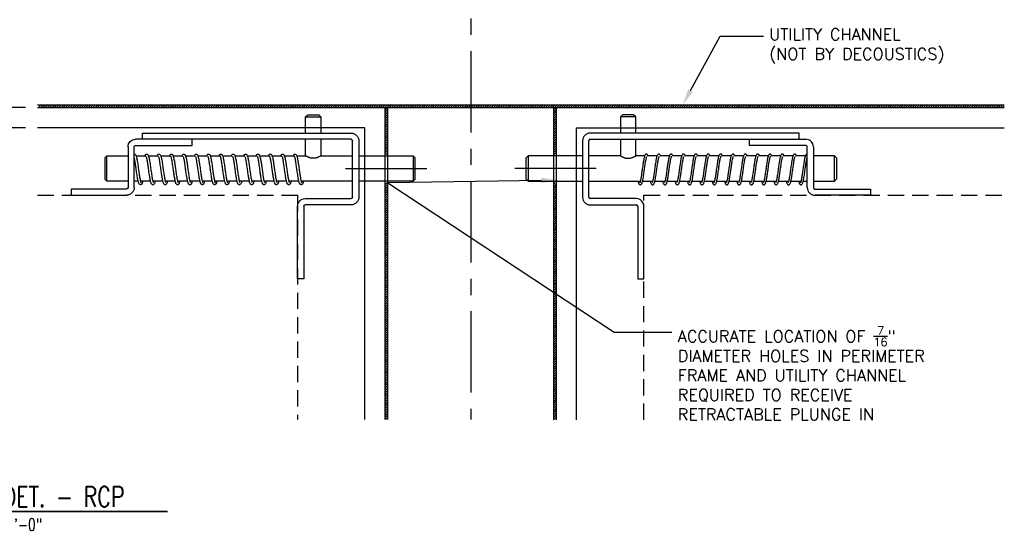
# Model space of a CAD drawing. Header units: inches. Extents: x 0 to 70.2, y -46 to 53.5.
# Tile 7 of 17: x 21.3 to 36.4, y 28.7 to 36.6. Entities that reach past the tile are written whole.
import ezdxf
from ezdxf import colors
from ezdxf.entities.mleader import LeaderData, LeaderLine
from ezdxf.enums import TextEntityAlignment as Align
from ezdxf.math import Vec2, Vec3

# ---------------------------------------------------------------- set-up
doc = ezdxf.new("R2010")
doc.units = ezdxf.units.IN
doc.header["$MEASUREMENT"] = 0
doc.linetypes.add('CENTER', pattern=[2, 1.25, -0.25, 0.25, -0.25])
doc.linetypes.add('HIDDEN', pattern=[0.375, 0.25, -0.125])
for name, color, linetype in [('1-ARCH', 1, 'Continuous'), ('1-DIM', 4, 'Continuous'), ('1-MOUNT', 155, 'Continuous'), ('1-PANEL EDGE', 2, 'Continuous'), ('1-REF', 4, 'Continuous'), ('1-TEXT', 2, 'Continuous'), ('1-TITLE', 4, 'Continuous')]:
    doc.layers.add(name, color=color, linetype=linetype)
doc.styles.add('TEXT', font='romans.shx')
doc.dimstyles.new('DIM 6-12', dxfattribs={"dimscale": 2, "dimtxt": 0.09375, "dimasz": 0.125, "dimexe": 0.09375, "dimexo": 0.09375, "dimgap": 0.0625, "dimtad": 1, "dimdec": 5, "dimzin": 3, "dimdsep": 46, "dimlunit": 5, "dimtxsty": 'TEXT', "dimblk": 'OBLIQUE', "dimcen": 0.09375, "dimdle": 0.09375, "dimclrd": 256, "dimclre": 4, "dimclrt": 2, "dimadec": 0, "dimazin": 0, "dimtfac": 1, "dimtdec": 5, "dimtmove": 0, "dimatfit": 3, "dimfxl": 0, "dimtolj": 1, "dimtzin": 0, "dimlwd": -1, "dimlwe": -1, "dimarcsym": 0})

# ---------------------------------------------------------------- blocks, each defined once
blk = doc.blocks.new('LF_slidebolt_side')
at = {"layer": '1-MOUNT'}
for p, q in [((-8.3, 31.38), (-9.11, 30.57)), ((-3.18, 30.57), (-4, 31.38)), ((-9.11, 30.57), (-9.11, 24.24)), ((-3.18, 24.24), (-3.18, 30.57)), ((60.58, 24.24), (-20.97, 24.24)), ((60.58, 21.83), (60.58, 24.24)), ((-23.94, 21.27), (-23.94, -0.79)), ((-21.53, -0.79), (-21.53, 21.27)), ((-20.97, 21.83), (60.58, 21.83)), ((-9.11, 21.83), (-9.11, 15.39)), ((-3.18, 15.39), (-3.18, 21.83)), ((41.17, 21.83), (63.21, 21.83)), ((41.17, 19.42), (41.17, 21.83)), ((63.21, 19.42), (41.17, 19.42)), ((-45.14, 15.39), (-45.95, 14.57)), ((-23.94, 15.39), (-45.14, 15.39)), ((-45.14, 15.39), (-45.14, 5.42)), ((-9.11, 15.39), (-21.53, 15.39)), ((0.31, 15.39), (-3.19, 15.39)), ((5.13, 15.39), (1.33, 15.39)), ((9.96, 15.39), (6.16, 15.39)), ((14.79, 15.39), (10.98, 15.39)), ((19.61, 15.39), (15.81, 15.39)), ((24.43, 15.39), (20.63, 15.39)), ((29.27, 15.39), (25.46, 15.39)), ((34.09, 15.39), (30.29, 15.39)), ((38.91, 15.39), (35.11, 15.39)), ((43.74, 15.39), (39.94, 15.39)), ((48.57, 15.39), (44.76, 15.39)), ((53.39, 15.39), (49.59, 15.39)), ((58.22, 15.39), (54.42, 15.39)), ((63.05, 15.39), (59.24, 15.39)), ((63.77, 16.05), (63.73, 16.05)), ((63.77, 2.97), (63.77, 18.86)), ((66.18, 18.86), (66.18, 2.97)), ((74.4, 15.39), (66.18, 15.39)), ((75.21, 14.57), (74.4, 15.39)), ((74.4, 5.42), (74.4, 15.39)), ((-45.95, 6.23), (-45.95, 14.57)), ((75.21, 14.57), (75.21, 6.23)), ((-45.95, 6.23), (-45.14, 5.42)), ((-45.14, 5.42), (-23.94, 5.42)), ((-21.53, 5.42), (-1.43, 5.42)), ((-0.54, 5.42), (3.4, 5.42)), ((4.29, 5.42), (8.23, 5.42)), ((9.11, 5.42), (13.05, 5.42)), ((13.94, 5.42), (17.88, 5.42)), ((18.76, 5.42), (22.7, 5.42)), ((23.59, 5.42), (27.53, 5.42)), ((28.42, 5.42), (32.36, 5.42)), ((33.25, 5.42), (37.18, 5.42)), ((38.07, 5.42), (42.01, 5.42)), ((42.89, 5.42), (46.83, 5.42)), ((47.72, 5.42), (51.66, 5.42)), ((52.55, 5.42), (56.48, 5.42)), ((57.37, 5.42), (61.31, 5.42)), ((62.2, 5.42), (63.77, 5.42)), ((66.18, 5.42), (74.4, 5.42)), ((74.4, 5.42), (75.21, 6.23)), ((66.74, 2.41), (88.42, 2.41)), ((88.42, 0), (66.74, 0)), ((88.42, 2.41), (88.42, 0)), ((-2.97, -1.35), (-20.97, -1.35)), ((-20.97, -3.76), (-2.97, -3.76)), ((-2.41, -4.32), (-2.41, -32.65)), ((0, -32.65), (0, -4.32)), ((-2.41, -32.65), (0, -32.65))]:
    blk.add_line(p, q, dxfattribs=at)
for centre, radius, start, end in [((-6.15, -2192.29), 2223.67, 89.94453, 90.05546), ((-6.15, -3101.6), 3132.17, 89.94575, 90.05425), ((-20.97, 21.27), 2.97, 90, 180), ((-20.97, 21.27), 0.559, 90, 180), ((63.21, 18.86), 2.97, 0, 90), ((63.21, 18.86), 0.559, 0, 90), ((66.74, 2.97), 2.97, 180, 270), ((66.74, 2.97), 0.559, 180, 270), ((-20.97, -0.79), 2.97, 180, 270), ((-20.97, -0.79), 0.559, 180, 270), ((-2.97, -4.32), 2.97, 0, 90), ((-2.97, -4.32), 0.559, 0, 90)]:
    blk.add_arc(centre, radius, start, end, dxfattribs=at)
for points, knots in [([(-9.11, 15.39), (-9.11, 15.39), (-9.11, 15.38), (-9.08, 15.37), (-9.04, 15.34), (-8.96, 15.3), (-8.82, 15.22), (-8.59, 15.09), (-8.3, 14.95), (-8.01, 14.82), (-7.74, 14.71), (-7.51, 14.63), (-7.27, 14.56), (-6.97, 14.49), (-6.61, 14.43), (-6.2, 14.4), (-5.78, 14.42), (-5.38, 14.48), (-4.99, 14.57), (-4.61, 14.69), (-4.25, 14.83), (-3.97, 14.96), (-3.76, 15.06), (-3.62, 15.14), (-3.49, 15.21), (-3.38, 15.27), (-3.3, 15.32), (-3.24, 15.35), (-3.2, 15.38), (-3.18, 15.39), (-3.18, 15.38), (-3.19, 15.38)], [0, 0, 0, 0, 0.023425, 0.047032, 0.071201, 0.095557, 0.142515, 0.190663, 0.241256, 0.293023, 0.321148, 0.349475, 0.37849, 0.407774, 0.450793, 0.495015, 0.53806, 0.582397, 0.625169, 0.668854, 0.718999, 0.770272, 0.798502, 0.82694, 0.856075, 0.885475, 0.911776, 0.938305, 0.9656, 0.993179, 1, 1, 1, 1]), ([(-3.14, 15.39), (-3.14, 15.39), (-3.16, 15.42), (-3.17, 15.45), (-3.18, 15.47)], [0, 0, 0, 0, 0.176888, 1, 1, 1, 1]), ([(1.68, 15.39), (1.67, 15.42), (1.61, 15.6), (1.49, 15.8), (1.27, 16.01), (0.95, 16.07), (0.73, 16), (0.55, 15.86), (0.38, 15.61), (0.25, 15.28), (0.13, 14.82), (0.01, 14.29), (-0.11, 13.68), (-0.24, 12.9), (-0.39, 11.93), (-0.54, 10.86), (-0.68, 9.84), (-0.81, 8.93), (-0.93, 8.1), (-1.04, 7.34), (-1.17, 6.6), (-1.3, 5.9), (-1.42, 5.4), (-1.51, 5.11), (-1.57, 4.97), (-1.6, 4.91), (-1.63, 4.88), (-1.62, 4.89), (-1.62, 4.89)], [0, 0, 0, 0, 0.010051, 0.060288, 0.101319, 0.122146, 0.147859, 0.178102, 0.206652, 0.258541, 0.305038, 0.34774, 0.389509, 0.439102, 0.497507, 0.557715, 0.611101, 0.658694, 0.703632, 0.747971, 0.792791, 0.84515, 0.905683, 0.936279, 0.962189, 0.983274, 0.999595, 1, 1, 1, 1]), ([(6.51, 15.39), (6.5, 15.41), (6.44, 15.6), (6.33, 15.78), (6.12, 15.97), (5.98, 16.04), (5.83, 16.06), (5.67, 16.04), (5.53, 15.98), (5.31, 15.79), (5.14, 15.46), (4.98, 14.96), (4.84, 14.33), (4.71, 13.68), (4.59, 12.95), (4.46, 12.05), (4.3, 11), (4.15, 9.89), (4.01, 8.87), (3.88, 7.97), (3.76, 7.18), (3.63, 6.47), (3.5, 5.81), (3.39, 5.35), (3.3, 5.07), (3.24, 4.94), (3.24, 4.93), (3.24, 4.92)], [0, 0, 0, 0, 0.008412, 0.062168, 0.08746, 0.107237, 0.120486, 0.133216, 0.152541, 0.17782, 0.2346, 0.295599, 0.34886, 0.392793, 0.436897, 0.48978, 0.551137, 0.609957, 0.664372, 0.7144, 0.761058, 0.805796, 0.85603, 0.913944, 0.945016, 0.97427, 1, 1, 1, 1]), ([(11.33, 15.39), (11.33, 15.41), (11.27, 15.6), (11.16, 15.78), (10.94, 15.98), (10.72, 16.07), (10.42, 16.03), (10.22, 15.87), (10.1, 15.71), (10, 15.51), (9.89, 15.21), (9.76, 14.76), (9.63, 14.14), (9.49, 13.42), (9.38, 12.67), (9.26, 11.89), (9.14, 11.04), (9.01, 10.09), (8.86, 9.04), (8.71, 8), (8.57, 7.09), (8.44, 6.38), (8.33, 5.82), (8.22, 5.37), (8.09, 4.99), (8.08, 4.95), (8.07, 4.93)], [0, 0, 0, 0, 0.00631, 0.062701, 0.089562, 0.115987, 0.141622, 0.171844, 0.19675, 0.226581, 0.264219, 0.306446, 0.363832, 0.412727, 0.456882, 0.501631, 0.547088, 0.596794, 0.652695, 0.71419, 0.769405, 0.816233, 0.857478, 0.902054, 0.950854, 1, 1, 1, 1]), ([(16.16, 15.39), (16.15, 15.42), (16.1, 15.56), (16.01, 15.72), (15.89, 15.88), (15.78, 15.97), (15.62, 16.04), (15.41, 16.07), (15.2, 15.99), (15.06, 15.88), (14.97, 15.77), (14.87, 15.6), (14.73, 15.28), (14.57, 14.68), (14.4, 13.89), (14.25, 13.02), (14.12, 12.12), (13.99, 11.23), (13.86, 10.32), (13.73, 9.34), (13.58, 8.3), (13.43, 7.31), (13.29, 6.47), (13.16, 5.83), (13.03, 5.32), (12.94, 5.04), (12.88, 4.91), (12.88, 4.91), (12.88, 4.91)], [0, 0, 0, 0, 0.010434, 0.04871, 0.072974, 0.091786, 0.106406, 0.127328, 0.151282, 0.170379, 0.185748, 0.20438, 0.255626, 0.319643, 0.3807, 0.436765, 0.488702, 0.537435, 0.583384, 0.633852, 0.690965, 0.751686, 0.806647, 0.854684, 0.901016, 0.955258, 0.982967, 1, 1, 1, 1]), ([(20.99, 15.39), (20.97, 15.43), (20.92, 15.58), (20.81, 15.75), (20.69, 15.9), (20.54, 16), (20.37, 16.06), (20.16, 16.05), (19.91, 15.92), (19.74, 15.71), (19.59, 15.38), (19.45, 14.91), (19.3, 14.25), (19.14, 13.42), (19, 12.46), (18.84, 11.44), (18.7, 10.44), (18.57, 9.41), (18.41, 8.34), (18.25, 7.27), (18.09, 6.36), (17.96, 5.71), (17.84, 5.25), (17.76, 5.02), (17.71, 4.92), (17.71, 4.91), (17.7, 4.9)], [0, 0, 0, 0, 0.017164, 0.050408, 0.080177, 0.096747, 0.113208, 0.133413, 0.155356, 0.196701, 0.242532, 0.294327, 0.349722, 0.407652, 0.466942, 0.523819, 0.576221, 0.626621, 0.684792, 0.749955, 0.811241, 0.863415, 0.907764, 0.955101, 0.980202, 1, 1, 1, 1]), ([(25.81, 15.39), (25.81, 15.4), (25.77, 15.52), (25.69, 15.66), (25.59, 15.83), (25.42, 15.98), (25.16, 16.07), (24.92, 16.03), (24.75, 15.92), (24.63, 15.79), (24.51, 15.59), (24.39, 15.3), (24.28, 14.9), (24.14, 14.32), (23.99, 13.54), (23.83, 12.54), (23.67, 11.45), (23.52, 10.39), (23.39, 9.38), (23.24, 8.37), (23.09, 7.37), (22.94, 6.47), (22.79, 5.75), (22.66, 5.24), (22.55, 4.95), (22.53, 4.92), (22.53, 4.9)], [0, 0, 0, 0, 0.006092, 0.038462, 0.06524, 0.092167, 0.116449, 0.14173, 0.16012, 0.185385, 0.218239, 0.250557, 0.295482, 0.34303, 0.399883, 0.464658, 0.527162, 0.581784, 0.631996, 0.686907, 0.745879, 0.805117, 0.862091, 0.915696, 0.963926, 1, 1, 1, 1]), ([(30.63, 15.39), (30.6, 15.48), (30.54, 15.62), (30.46, 15.76), (30.37, 15.87), (30.24, 15.98), (30.03, 16.07), (29.79, 16.04), (29.54, 15.91), (29.36, 15.66), (29.2, 15.27), (29.06, 14.74), (28.93, 14.14), (28.79, 13.39), (28.65, 12.45), (28.49, 11.4), (28.35, 10.39), (28.22, 9.45), (28.09, 8.55), (27.96, 7.65), (27.82, 6.77), (27.66, 5.95), (27.54, 5.41), (27.44, 5.11), (27.39, 4.97), (27.35, 4.9), (27.34, 4.89), (27.34, 4.89)], [0, 0, 0, 0, 0.035249, 0.054573, 0.070157, 0.088807, 0.112217, 0.136186, 0.156814, 0.205338, 0.261779, 0.311081, 0.356886, 0.409261, 0.468307, 0.528587, 0.582434, 0.629786, 0.677021, 0.727897, 0.782134, 0.841695, 0.905582, 0.936695, 0.962869, 0.983964, 1, 1, 1, 1]), ([(35.46, 15.39), (35.44, 15.45), (35.37, 15.64), (35.23, 15.85), (34.97, 16.05), (34.64, 16.05), (34.37, 15.92), (34.16, 15.6), (34.01, 15.2), (33.88, 14.72), (33.77, 14.18), (33.64, 13.54), (33.51, 12.72), (33.36, 11.72), (33.21, 10.65), (33.08, 9.65), (32.95, 8.76), (32.83, 7.95), (32.71, 7.19), (32.59, 6.46), (32.48, 5.9), (32.38, 5.5), (32.31, 5.24), (32.25, 5.05), (32.2, 4.94), (32.17, 4.89), (32.17, 4.89), (32.17, 4.89)], [0, 0, 0, 0, 0.020141, 0.068036, 0.108708, 0.130724, 0.15913, 0.216669, 0.2674, 0.313111, 0.355108, 0.398063, 0.449289, 0.509368, 0.568331, 0.620519, 0.667211, 0.712109, 0.756346, 0.802133, 0.85625, 0.886411, 0.91816, 0.946988, 0.971033, 0.990249, 1, 1, 1, 1]), ([(40.28, 15.39), (40.27, 15.44), (40.2, 15.65), (40.06, 15.85), (39.84, 16), (39.7, 16.05), (39.54, 16.06), (39.4, 16.02), (39.25, 15.93), (39.05, 15.72), (38.89, 15.38), (38.74, 14.84), (38.6, 14.21), (38.47, 13.55), (38.35, 12.79), (38.21, 11.86), (38.05, 10.78), (37.91, 9.69), (37.77, 8.69), (37.63, 7.81), (37.52, 7.04), (37.39, 6.33), (37.26, 5.69), (37.13, 5.17), (37.01, 4.93), (37.02, 4.92), (37.02, 4.92)], [0, 0, 0, 0, 0.018618, 0.071831, 0.095467, 0.112712, 0.12422, 0.139538, 0.161444, 0.187999, 0.246175, 0.306437, 0.357968, 0.400569, 0.446333, 0.501152, 0.563058, 0.620939, 0.67458, 0.723896, 0.770068, 0.81517, 0.867057, 0.926505, 0.985317, 1, 1, 1, 1]), ([(45.11, 15.39), (45.09, 15.43), (45.02, 15.65), (44.89, 15.85), (44.64, 16.03), (44.39, 16.07), (44.16, 15.99), (44, 15.87), (43.9, 15.73), (43.8, 15.55), (43.67, 15.23), (43.53, 14.71), (43.38, 14), (43.25, 13.27), (43.14, 12.53), (43.02, 11.73), (42.89, 10.86), (42.76, 9.89), (42.61, 8.83), (42.46, 7.8), (42.33, 6.94), (42.2, 6.26), (42.09, 5.72), (41.98, 5.29), (41.86, 4.96), (41.86, 4.95), (41.86, 4.94)], [0, 0, 0, 0, 0.016729, 0.072384, 0.09902, 0.12538, 0.149683, 0.169181, 0.190779, 0.218978, 0.255061, 0.317534, 0.373352, 0.420685, 0.464901, 0.509814, 0.555765, 0.606588, 0.663884, 0.725235, 0.778745, 0.823955, 0.865491, 0.910821, 0.960652, 1, 1, 1, 1]), ([(49.94, 15.39), (49.94, 15.4), (49.9, 15.53), (49.81, 15.69), (49.67, 15.88), (49.53, 15.99), (49.32, 16.06), (49.1, 16.05), (48.92, 15.95), (48.79, 15.82), (48.7, 15.69), (48.59, 15.49), (48.46, 15.12), (48.32, 14.54), (48.15, 13.72), (48.01, 12.85), (47.87, 11.95), (47.75, 11.05), (47.62, 10.13), (47.48, 9.14), (47.33, 8.1), (47.18, 7.13), (47.04, 6.34), (46.91, 5.72), (46.82, 5.33), (46.74, 5.09), (46.69, 4.96), (46.65, 4.9), (46.66, 4.91), (46.66, 4.91)], [0, 0, 0, 0, 0.00311, 0.041376, 0.074492, 0.097934, 0.113814, 0.137504, 0.159564, 0.176817, 0.198999, 0.229422, 0.267971, 0.332133, 0.392261, 0.447295, 0.498646, 0.546647, 0.592841, 0.6446, 0.702891, 0.762961, 0.816627, 0.863242, 0.910923, 0.937858, 0.966565, 0.992801, 1, 1, 1, 1]), ([(54.77, 15.39), (54.72, 15.5), (54.65, 15.68), (54.52, 15.85), (54.41, 15.95), (54.26, 16.03), (54.07, 16.07), (53.86, 16.02), (53.64, 15.87), (53.5, 15.65), (53.34, 15.3), (53.2, 14.79), (53.05, 14.1), (52.9, 13.24), (52.75, 12.26), (52.6, 11.25), (52.46, 10.24), (52.32, 9.21), (52.16, 8.12), (52, 7.07), (51.85, 6.22), (51.71, 5.6), (51.6, 5.18), (51.52, 4.98), (51.48, 4.91), (51.49, 4.91), (51.49, 4.91)], [0, 0, 0, 0, 0.0435228, 0.0677008, 0.087276, 0.1027805, 0.1207265, 0.1422041, 0.1636973, 0.2052842, 0.2523896, 0.3050982, 0.3610933, 0.4194265, 0.4786405, 0.5347476, 0.5862058, 0.6377018, 0.6974705, 0.7630082, 0.8226483, 0.8729529, 0.9171608, 0.9653825, 0.989736, 1, 1, 1, 1]), ([(59.59, 15.39), (59.58, 15.43), (59.52, 15.6), (59.42, 15.75), (59.29, 15.91), (59.1, 16.03), (58.88, 16.06), (58.7, 16.02), (58.55, 15.93), (58.44, 15.82), (58.3, 15.6), (58.16, 15.27), (58.03, 14.8), (57.9, 14.19), (57.74, 13.35), (57.58, 12.33), (57.42, 11.24), (57.28, 10.2), (57.14, 9.19), (56.99, 8.17), (56.84, 7.18), (56.69, 6.31), (56.55, 5.63), (56.43, 5.17), (56.32, 4.92), (56.32, 4.92), (56.32, 4.91)], [0, 0, 0, 0, 0.01531, 0.059342, 0.077886, 0.101239, 0.123711, 0.139685, 0.155332, 0.178767, 0.210679, 0.259052, 0.303449, 0.352901, 0.411511, 0.477, 0.538103, 0.591123, 0.642047, 0.697897, 0.757357, 0.816305, 0.872734, 0.925564, 0.972499, 1, 1, 1, 1]), ([(63.73, 16.05), (63.64, 16.03), (63.46, 16), (63.25, 15.79), (63.1, 15.53), (62.96, 15.18), (62.84, 14.72), (62.7, 14.06), (62.55, 13.24), (62.4, 12.25), (62.24, 11.2), (62.11, 10.2), (61.98, 9.28), (61.85, 8.38), (61.72, 7.48), (61.57, 6.6), (61.44, 5.95), (61.34, 5.51), (61.27, 5.24), (61.2, 5.05), (61.15, 4.94), (61.12, 4.89), (61.12, 4.89), (61.12, 4.89)], [0, 0, 0, 0, 0.047823, 0.090422, 0.127412, 0.159883, 0.218746, 0.276539, 0.340332, 0.409509, 0.476689, 0.536347, 0.589264, 0.643827, 0.702346, 0.765047, 0.833857, 0.870146, 0.907162, 0.940376, 0.96787, 0.989594, 1, 1, 1, 1]), ([(-2.3, 5.42), (-2.29, 5.36), (-2.24, 5.14), (-2.15, 4.86), (-2.04, 4.58), (-1.95, 4.41), (-1.84, 4.27), (-1.69, 4.15), (-1.47, 4.08), (-1.26, 4.11), (-1.09, 4.19), (-0.96, 4.32), (-0.82, 4.52), (-0.69, 4.85), (-0.56, 5.28), (-0.43, 5.86), (-0.29, 6.6), (-0.14, 7.53), (0.01, 8.56), (0.15, 9.56), (0.28, 10.5), (0.41, 11.41), (0.54, 12.32), (0.68, 13.22), (0.83, 14.03), (0.97, 14.66), (1.08, 15.03), (1.12, 15.1), (1.12, 15.11)], [0, 0, 0, 0, 0.013644, 0.055571, 0.090938, 0.118208, 0.138843, 0.157756, 0.181394, 0.201638, 0.215986, 0.242047, 0.277482, 0.31408, 0.362001, 0.407076, 0.459032, 0.517465, 0.575993, 0.628405, 0.67438, 0.721003, 0.771499, 0.825011, 0.880873, 0.937953, 0.993632, 1, 1, 1, 1]), ([(2.52, 5.42), (2.54, 5.36), (2.6, 5.09), (2.7, 4.76), (2.86, 4.43), (3.02, 4.22), (3.28, 4.09), (3.48, 4.09), (3.66, 4.15), (3.79, 4.24), (3.89, 4.35), (4.02, 4.55), (4.15, 4.88), (4.29, 5.39), (4.44, 6.06), (4.59, 6.91), (4.74, 7.9), (4.89, 8.92), (5.03, 9.93), (5.17, 10.97), (5.33, 12.06), (5.49, 13.1), (5.64, 13.96), (5.78, 14.58), (5.89, 14.96), (5.93, 15.06), (5.94, 15.09)], [0, 0, 0, 0, 0.015034, 0.06595, 0.110952, 0.151688, 0.173336, 0.193064, 0.209096, 0.225651, 0.247105, 0.271689, 0.320431, 0.368952, 0.421814, 0.479395, 0.539006, 0.594335, 0.644178, 0.696552, 0.755805, 0.819027, 0.877632, 0.929615, 0.976039, 1, 1, 1, 1]), ([(7.35, 5.42), (7.36, 5.36), (7.42, 5.12), (7.52, 4.79), (7.66, 4.47), (7.81, 4.28), (7.93, 4.18), (8.1, 4.1), (8.31, 4.08), (8.52, 4.16), (8.67, 4.29), (8.79, 4.45), (8.93, 4.73), (9.07, 5.22), (9.23, 5.91), (9.39, 6.73), (9.52, 7.62), (9.66, 8.54), (9.79, 9.45), (9.92, 10.38), (10.05, 11.37), (10.21, 12.39), (10.35, 13.33), (10.49, 14.06), (10.62, 14.63), (10.71, 14.96), (10.78, 15.14), (10.82, 15.22), (10.82, 15.23), (10.82, 15.24)], [0, 0, 0, 0, 0.014391, 0.056443, 0.102472, 0.129824, 0.148837, 0.163907, 0.181577, 0.204355, 0.223648, 0.241143, 0.284883, 0.338644, 0.393236, 0.446504, 0.497611, 0.545873, 0.590519, 0.633831, 0.682992, 0.737921, 0.79361, 0.843242, 0.886164, 0.931349, 0.956938, 0.983351, 1, 1, 1, 1]), ([(12.17, 5.42), (12.17, 5.41), (12.22, 5.21), (12.32, 4.87), (12.48, 4.47), (12.66, 4.23), (12.92, 4.1), (13.16, 4.08), (13.36, 4.17), (13.5, 4.3), (13.6, 4.43), (13.7, 4.62), (13.83, 4.96), (13.97, 5.52), (14.13, 6.28), (14.27, 7.08), (14.39, 7.91), (14.52, 8.75), (14.64, 9.65), (14.78, 10.64), (14.93, 11.69), (15.08, 12.7), (15.22, 13.54), (15.35, 14.21), (15.47, 14.73), (15.58, 15.06), (15.59, 15.11), (15.6, 15.11)], [0, 0, 0, 0, 0.00068, 0.049219, 0.104517, 0.151533, 0.171806, 0.19554, 0.218086, 0.23599, 0.257237, 0.28595, 0.322526, 0.384549, 0.441173, 0.491223, 0.538131, 0.583821, 0.628989, 0.679064, 0.735686, 0.795255, 0.848395, 0.894884, 0.941245, 0.995206, 1, 1, 1, 1]), ([(17, 5.42), (17.04, 5.26), (17.13, 4.92), (17.25, 4.6), (17.4, 4.34), (17.56, 4.18), (17.77, 4.08), (18.1, 4.1), (18.35, 4.3), (18.53, 4.61), (18.7, 5.09), (18.85, 5.74), (18.99, 6.45), (19.11, 7.19), (19.23, 7.98), (19.36, 8.88), (19.5, 9.9), (19.65, 10.99), (19.81, 12.05), (19.94, 12.95), (20.07, 13.66), (20.19, 14.26), (20.3, 14.75), (20.41, 15.08), (20.43, 15.12), (20.43, 15.12)], [0, 0, 0, 0, 0.043484, 0.093407, 0.120823, 0.150147, 0.177384, 0.198573, 0.238426, 0.285861, 0.344726, 0.402594, 0.452296, 0.495499, 0.540584, 0.588958, 0.641359, 0.698132, 0.75832, 0.810989, 0.85536, 0.896789, 0.944646, 0.998066, 1, 1, 1, 1]), ([(21.83, 5.42), (21.83, 5.39), (21.89, 5.11), (22.01, 4.75), (22.17, 4.4), (22.37, 4.2), (22.53, 4.12), (22.67, 4.09), (22.83, 4.1), (22.97, 4.15), (23.19, 4.31), (23.36, 4.62), (23.51, 5.05), (23.64, 5.6), (23.77, 6.2), (23.89, 6.88), (24.02, 7.74), (24.17, 8.78), (24.33, 9.87), (24.47, 10.91), (24.6, 11.84), (24.73, 12.66), (24.85, 13.41), (24.98, 14.11), (25.1, 14.62), (25.19, 14.94), (25.22, 15.04), (25.24, 15.09)], [0, 0, 0, 0, 0.007043, 0.066349, 0.122986, 0.148739, 0.169518, 0.183831, 0.195383, 0.212966, 0.236662, 0.288952, 0.343324, 0.392249, 0.434816, 0.477468, 0.528367, 0.588059, 0.6465, 0.70007, 0.749571, 0.795827, 0.839551, 0.888522, 0.946096, 0.977231, 1, 1, 1, 1]), ([(26.65, 5.42), (26.69, 5.27), (26.76, 4.99), (26.86, 4.69), (26.96, 4.49), (27.05, 4.36), (27.14, 4.25), (27.29, 4.14), (27.53, 4.07), (27.78, 4.13), (28.02, 4.32), (28.19, 4.63), (28.34, 5.08), (28.48, 5.64), (28.61, 6.29), (28.75, 7.1), (28.9, 8.09), (29.05, 9.14), (29.19, 10.15), (29.32, 11.07), (29.44, 11.93), (29.57, 12.75), (29.7, 13.56), (29.85, 14.31), (29.97, 14.8), (30.06, 15.08), (30.11, 15.19), (30.14, 15.25), (30.14, 15.25), (30.14, 15.26)], [0, 0, 0, 0, 0.03666, 0.073149, 0.102442, 0.119519, 0.134364, 0.153052, 0.176144, 0.200711, 0.22557, 0.27761, 0.329693, 0.374965, 0.418227, 0.467791, 0.523826, 0.579484, 0.628809, 0.672681, 0.715982, 0.760569, 0.8073, 0.860421, 0.919286, 0.947127, 0.970387, 0.989002, 1, 1, 1, 1]), ([(31.48, 5.42), (31.52, 5.24), (31.62, 4.87), (31.74, 4.58), (31.85, 4.4), (31.92, 4.3), (32.05, 4.18), (32.24, 4.09), (32.46, 4.09), (32.64, 4.16), (32.75, 4.24), (32.87, 4.38), (32.99, 4.6), (33.11, 4.9), (33.22, 5.27), (33.33, 5.77), (33.47, 6.48), (33.62, 7.39), (33.77, 8.41), (33.92, 9.42), (34.04, 10.36), (34.17, 11.27), (34.31, 12.19), (34.44, 13.09), (34.59, 13.92), (34.74, 14.58), (34.85, 14.99), (34.89, 15.08), (34.9, 15.1)], [0, 0, 0, 0, 0.04595, 0.098632, 0.118143, 0.133434, 0.151026, 0.173389, 0.195957, 0.210905, 0.228043, 0.25054, 0.28767, 0.323243, 0.355085, 0.39978, 0.450797, 0.508394, 0.567758, 0.621195, 0.668026, 0.714101, 0.764161, 0.81736, 0.873022, 0.930095, 0.986669, 1, 1, 1, 1]), ([(36.3, 5.42), (36.31, 5.38), (36.37, 5.14), (36.46, 4.82), (36.62, 4.47), (36.77, 4.25), (37, 4.11), (37.21, 4.08), (37.39, 4.12), (37.56, 4.22), (37.68, 4.36), (37.81, 4.56), (37.93, 4.87), (38.05, 5.3), (38.2, 5.95), (38.35, 6.78), (38.5, 7.75), (38.65, 8.77), (38.79, 9.79), (38.93, 10.82), (39.09, 11.91), (39.25, 12.96), (39.4, 13.85), (39.54, 14.5), (39.66, 14.93), (39.71, 15.05), (39.73, 15.1)], [0, 0, 0, 0, 0.007813, 0.05937, 0.105263, 0.146063, 0.167401, 0.188137, 0.205243, 0.220753, 0.248526, 0.281285, 0.313765, 0.362062, 0.414139, 0.471074, 0.53081, 0.586867, 0.637337, 0.688676, 0.746967, 0.810162, 0.869593, 0.922569, 0.969317, 1, 1, 1, 1]), ([(41.13, 5.42), (41.14, 5.38), (41.19, 5.16), (41.28, 4.85), (41.43, 4.48), (41.58, 4.28), (41.72, 4.17), (41.85, 4.11), (42.03, 4.08), (42.27, 4.13), (42.46, 4.29), (42.57, 4.45), (42.7, 4.71), (42.83, 5.13), (42.99, 5.8), (43.15, 6.6), (43.29, 7.49), (43.42, 8.41), (43.55, 9.32), (43.68, 10.24), (43.82, 11.22), (43.97, 12.25), (44.11, 13.2), (44.26, 13.97), (44.38, 14.55), (44.48, 14.9), (44.52, 15.02), (44.53, 15.06)], [0, 0, 0, 0, 0.009295, 0.053343, 0.101502, 0.144374, 0.15844, 0.169685, 0.186537, 0.209728, 0.237931, 0.263484, 0.294573, 0.350569, 0.408526, 0.465223, 0.519742, 0.571364, 0.61926, 0.664751, 0.715871, 0.773252, 0.832838, 0.886415, 0.932774, 0.979481, 1, 1, 1, 1]), ([(45.96, 5.42), (45.99, 5.26), (46.08, 4.9), (46.24, 4.52), (46.41, 4.27), (46.64, 4.12), (46.87, 4.07), (47.09, 4.14), (47.26, 4.27), (47.38, 4.42), (47.49, 4.63), (47.61, 4.97), (47.75, 5.48), (47.89, 6.16), (48.03, 6.96), (48.16, 7.78), (48.28, 8.63), (48.41, 9.52), (48.54, 10.49), (48.69, 11.54), (48.84, 12.56), (48.98, 13.43), (49.11, 14.12), (49.24, 14.67), (49.35, 15.02), (49.4, 15.19), (49.46, 15.25), (49.43, 15.24), (49.43, 15.24)], [0, 0, 0, 0, 0.039543, 0.092191, 0.138974, 0.15832, 0.179982, 0.202748, 0.22116, 0.243892, 0.274578, 0.314773, 0.359697, 0.414825, 0.46362, 0.508742, 0.55272, 0.595741, 0.642879, 0.69624, 0.753642, 0.805449, 0.850965, 0.894548, 0.945147, 0.972272, 0.998053, 1, 1, 1, 1]), ([(50.78, 5.42), (50.82, 5.28), (50.9, 4.96), (51.03, 4.58), (51.23, 4.26), (51.48, 4.1), (51.81, 4.08), (52.11, 4.27), (52.29, 4.56), (52.46, 5.01), (52.61, 5.64), (52.75, 6.35), (52.88, 7.08), (52.99, 7.86), (53.12, 8.75), (53.26, 9.74), (53.41, 10.83), (53.57, 11.9), (53.71, 12.83), (53.83, 13.57), (53.95, 14.18), (54.07, 14.69), (54.18, 15.04), (54.2, 15.09), (54.2, 15.1)], [0, 0, 0, 0, 0.03624, 0.085363, 0.141004, 0.169783, 0.192303, 0.232142, 0.277884, 0.33536, 0.394424, 0.445399, 0.489029, 0.533692, 0.581592, 0.633463, 0.689542, 0.749936, 0.803978, 0.849546, 0.890529, 0.937523, 0.990541, 1, 1, 1, 1]), ([(55.61, 5.42), (55.66, 5.21), (55.77, 4.8), (55.92, 4.46), (56.11, 4.23), (56.27, 4.13), (56.41, 4.09), (56.57, 4.09), (56.71, 4.13), (56.93, 4.26), (57.12, 4.56), (57.27, 4.98), (57.41, 5.52), (57.53, 6.11), (57.65, 6.78), (57.78, 7.61), (57.93, 8.62), (58.09, 9.72), (58.23, 10.77), (58.37, 11.71), (58.49, 12.55), (58.61, 13.3), (58.74, 14.02), (58.88, 14.63), (58.99, 15.02), (59.02, 15.09), (59.02, 15.09)], [0, 0, 0, 0, 0.058148, 0.115734, 0.142071, 0.164681, 0.180867, 0.192001, 0.207718, 0.229797, 0.281641, 0.336122, 0.385948, 0.429446, 0.471142, 0.520768, 0.579463, 0.638668, 0.692805, 0.74286, 0.78953, 0.833425, 0.881029, 0.937424, 0.997932, 1, 1, 1, 1]), ([(60.44, 5.42), (60.48, 5.23), (60.56, 4.92), (60.68, 4.62), (60.78, 4.43), (60.88, 4.3), (61.02, 4.17), (61.24, 4.08), (61.5, 4.1), (61.76, 4.27), (61.95, 4.57), (62.1, 5.01), (62.24, 5.56), (62.37, 6.19), (62.51, 6.97), (62.66, 7.93), (62.81, 8.99), (62.95, 10.01), (63.08, 10.94), (63.2, 11.8), (63.33, 12.63), (63.46, 13.44), (63.6, 14.17), (63.71, 14.64), (63.76, 14.81), (63.77, 14.84)], [0, 0, 0, 0, 0.050859, 0.088515, 0.118201, 0.140445, 0.159462, 0.183352, 0.210095, 0.237088, 0.293321, 0.350921, 0.401322, 0.448024, 0.501141, 0.561236, 0.622902, 0.677755, 0.726324, 0.773326, 0.821833, 0.87205, 0.927492, 0.987815, 1, 1, 1, 1])]:
    blk.add_open_spline(points, degree=3, knots=knots, dxfattribs=at)
blk = doc.blocks.new('_Oblique')
at = {"color": 0, "linetype": 'ByBlock', "lineweight": -2}
blk.add_line((-0.5, -0.5), (0.5, 0.5), dxfattribs=at)
blk = doc.blocks.new('*D61')
at = {"layer": '1-DIM', "transparency": 16777216}
blk.add_line((20.02, 38.712), (20.02, 35.087), dxfattribs=at)
at = {"layer": '1-DIM', "color": 4, "transparency": 16777216}
blk.add_line((21.387, 35.275), (19.833, 35.275), dxfattribs=at)
at = {"layer": 'Defpoints', "color": 0, "transparency": 16777216}
for p in [(20.02, 38.525), (20.02, 35.275), (21.575, 35.275)]:
    blk.add_point(p, dxfattribs=at)
at = {"layer": '1-DIM', "transparency": 16777216, "xscale": 0.25, "yscale": 0.25, "zscale": 0.25}
for p, rotation in [((20.02, 38.525), 90), ((20.02, 35.275), 270)]:
    blk.add_blockref('_Oblique', p, dxfattribs=dict(at, rotation=rotation))
at = {"layer": '1-DIM', "color": 2, "transparency": 16777216, "insert": (19.645, 36.9), "char_height": 0.1875, "attachment_point": 5, "rotation": 90, "style": 'TEXT', "bg_fill": 3, "box_fill_scale": 1.25, "bg_fill_color": 256, "bg_fill_true_color": 13158600, "bg_fill_transparency": 0}
blk.add_mtext('\\A1;3{\\H1.000000x;\\S1/4;}" [82.6]', dxfattribs=at)
blk = doc.blocks.new('*D62')
at = {"layer": '1-DIM', "transparency": 16777216}
blk.add_line((19.222, 35.462), (19.222, 34.775), dxfattribs=at)
at = {"layer": '1-DIM', "color": 4, "transparency": 16777216}
for p, q in [((19.833, 35.275), (19.034, 35.275)), ((21.387, 34.962), (19.034, 34.962))]:
    blk.add_line(p, q, dxfattribs=at)
at = {"layer": 'Defpoints', "color": 0, "transparency": 16777216}
for p in [(20.02, 35.275), (19.222, 34.962), (21.575, 34.962)]:
    blk.add_point(p, dxfattribs=at)
at = {"layer": '1-DIM', "transparency": 16777216, "xscale": 0.25, "yscale": 0.25, "zscale": 0.25}
for p, rotation in [((19.222, 35.275), 90), ((19.222, 34.962), 270)]:
    blk.add_blockref('_Oblique', p, dxfattribs=dict(at, rotation=rotation))
at = {"layer": '1-DIM', "color": 2, "transparency": 16777216, "insert": (18.691, 35.119), "char_height": 0.1875, "attachment_point": 5, "rotation": 90, "style": 'TEXT', "bg_fill": 3, "box_fill_scale": 1.25, "bg_fill_color": 256, "bg_fill_true_color": 13158600, "bg_fill_transparency": 0}
blk.add_mtext('\\A1;NOM.\\P{\\H1.000000x;\\S5/16;}" [7.9]', dxfattribs=at)
blk = doc.blocks.new('*U83')
at = {"layer": '1-TITLE', "const_width": 0.00651}
blk.add_lwpolyline([(0, 0, 1), (0.628, 0, 0.414214), (0.314, 0.314, 0.414214), (0, 0, 2.926408)], format="xyb", dxfattribs=at)
at = {"layer": '1-TITLE', "const_width": 0.02}
blk.add_lwpolyline([(0, 0), (3.94, 0)], dxfattribs=at)
at = {"layer": '1-TEXT', "color": 2, "style": 'TEXT'}
blk.add_attdef('VIEWNAME', (0.89, 0.061), '', height=0.25, dxfattribs=at)
at = {"layer": '1-TEXT', "style": 'TEXT'}
for tag, p in [('DETAIL#', (0.301, 0.094)), ('SHEET#', (0.306, -0.207))]:
    blk.add_attdef(tag, text='', height=0.125, dxfattribs=at).set_placement(p, align=Align.CENTER)
for tag, p in [('NOTE1', (0.926, -0.281)), ('NOTE2', (0.926, -0.463)), ('NOTE3', (0.926, -0.655)), ('NOTE4', (0.926, -0.832))]:
    blk.add_attdef(tag, p, '', height=0.125, dxfattribs=at)

msp = doc.modelspace()

# ---------------------------------------------------------------- hatches: boundary and pattern name
at = {"layer": '1-ARCH'}
h = msp.add_hatch(dxfattribs=at)
h.set_pattern_fill('ANSI31', color=8, scale=0.19685)
h.set_pattern_definition([(45, (-17317.649718, -4758.421851), (-0.017399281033, 0.017399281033), [])])
h.paths.add_polyline_path([(28.420372, 35.314135), (21.590615, 35.314135), (21.590615, 35.274765), (28.420372, 35.274765)])
h.paths.add_polyline_path([(30.704053, 35.314135), (28.420372, 35.314135), (28.420372, 35.274765), (29.545372, 35.274765), (30.704053, 35.274765)])
h.paths.add_polyline_path([(36.435197, 35.274765), (36.435197, 35.314135), (30.704053, 35.314135), (30.704053, 35.274765)])
h = msp.add_hatch(dxfattribs=at)
h.set_pattern_fill('ANSI31', color=8, scale=0.19685)
h.set_pattern_definition([(45, (-17318.024718, -4758.421851), (-0.017399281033, 0.017399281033), [])])
h.paths.add_polyline_path([(26.920372, 34.553092), (26.959742, 34.553092), (26.959742, 35.274765), (26.920372, 35.274765)])
h.paths.add_polyline_path([(26.920372, 30.476457), (26.959742, 30.476403), (26.959742, 34.116084), (26.920372, 34.116084)])
h = msp.add_hatch(dxfattribs=at)
h.set_pattern_fill('ANSI31', color=8, scale=0.19685)
h.set_pattern_definition([(45, (-17319.860348, -4758.421851), (-0.017399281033, 0.017399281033), [])])
h.paths.add_polyline_path([(29.506002, 34.553092), (29.545372, 34.553092), (29.545372, 35.274765), (29.506002, 35.274765)])
h.paths.add_polyline_path([(29.506002, 30.472941), (29.545372, 30.472888), (29.545372, 34.116084), (29.506002, 34.116084)])

# ---------------------------------------------------------------- linework, layer by layer
for points in [[(21.574541, 35.314135), (36.435197, 35.314135)], [(21.574541, 35.274765), (36.435197, 35.274765)], [(26.920372, 30.476457), (26.920372, 35.274765), (29.545372, 35.274765), (29.545372, 30.472888)], [(26.959742, 30.476403), (26.959742, 35.274765), (29.506002, 35.274765), (29.506002, 30.472941)]]:
    msp.add_lwpolyline(points, dxfattribs=at)
at = {"layer": '1-PANEL EDGE'}
for points in [[(26.607872, 30.476881), (26.607872, 34.962265), (21.574541, 34.962265)], [(29.857872, 30.472463), (29.857872, 34.962265), (36.435197, 34.962265)]]:
    msp.add_lwpolyline(points, dxfattribs=at)
at = {"layer": '1-PANEL EDGE', "linetype": 'HIDDEN'}
for points in [[(21.574541, 33.925088), (25.570694, 33.925088), (25.570694, 30.478291)], [(30.895049, 30.471053), (30.895049, 33.925088), (36.435197, 33.925088)]]:
    msp.add_lwpolyline(points, dxfattribs=at)
at = {"layer": '1-REF', "linetype": 'CENTER'}
for p, q in [((28.232872, 44.139953), (28.232872, 30.474672)), ((26.306026, 34.334588), (27.709727, 34.334588)), ((30.159718, 34.334588), (28.756016, 34.334588))]:
    msp.add_line(p, q, dxfattribs=at)

# ---------------------------------------------------------------- block references
at = {"layer": '1-MOUNT', "yscale": 0.03937007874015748, "zscale": 0.03937007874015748}
for p, xscale in [((25.570694, 33.925088), -0.03937007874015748), ((30.895049, 33.925088), 0.03937007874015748)]:
    msp.add_blockref('LF_slidebolt_side', p, dxfattribs=dict(at, xscale=xscale))
at = {"layer": '1-TITLE'}
ref = msp.add_blockref('*U83', (18.63252, 29.062147), dxfattribs=dict(at, xscale=1.254172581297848, yscale=1.254172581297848, zscale=1.254172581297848))
ref.add_attrib('VIEWNAME', 'REVEAL DET. - RCP', (19.748861, 29.131307), dxfattribs={"color": 2, "height": 0.31249502, "style": 'TEXT', "width": 0.75})
ref.add_attrib('DETAIL#', '1', dxfattribs={"color": 2, "height": 0.1875, "style": 'TEXT'}).set_placement((19.026609, 29.205915), align=Align.MIDDLE_CENTER)
ref.add_attrib('SHEET#', '1.0', dxfattribs={"color": 2, "height": 0.1875, "style": 'TEXT'}).set_placement((19.026609, 28.892362), align=Align.MIDDLE_CENTER)
ref.add_attrib('NOTE1', 'SCALE: 6" = 1\'-0"', dxfattribs={"color": 2, "height": 0.1875, "style": 'TEXT', "width": 0.75}).set_placement((19.794058, 28.710154), align=Align.BOTTOM_LEFT)

# ---------------------------------------------------------------- leaders
at = {"layer": '1-TEXT'}
ml = msp.add_multileader_mtext('Standard', dxfattribs=at)
ml.set_content('UTILITY CHANNEL\\P(NOT BY DECOUSTICS)', color=256, style='TEXT')
ml.set_leader_properties(color=4, linetype='ByLayer', lineweight=-1)
ml.build(insert=Vec2(0, 0))
ml.multileader.update_dxf_attribs({"dogleg_length": 0.36, "arrow_head_size": 0.25})
ctx = ml.context
ctx.base_point, ctx.char_height, ctx.arrow_head_size, ctx.landing_gap_size, ctx.plane_origin = Vec3(32.731999, 36.368391), 0.18, 0.25, 0.09, Vec3(38.97088, 35.562309)
notes = []
notes.append((ctx, [(1, (1, 1, 0), (32.066736, 36.368391), (1, 0), 0.665263, [(0, [(31.492244, 35.314135)], 0, [])])]))
ctx.mtext.insert, ctx.mtext.width, ctx.mtext.flow_direction = Vec3(32.821999, 36.488391), 3.16717781, 5
ml = msp.add_multileader_mtext('Standard', dxfattribs=at)
ml.set_content('\\A1;ACCURATE LOCATION OF {\\H0.7x;\\S7/16;}" DIAMETER HOLES IN PERIMETER FRAME AND UTILITY CHANNEL REQUIRED TO RECEIVE RETRACTABLE PLUNGE IN', color=256, style='TEXT')
ml.set_leader_properties(color=4, linetype='ByLayer', lineweight=-1)
ml.build(insert=Vec2(0, 0))
ml.multileader.update_dxf_attribs({"dogleg_length": 0.36, "arrow_head_size": 0.25})
ctx = ml.context
ctx.base_point, ctx.char_height, ctx.arrow_head_size, ctx.landing_gap_size, ctx.plane_origin = Vec3(31.326225, 31.816959), 0.18, 0.25, 0.09, Vec3(31.220721, 36.763556)
notes.append((ctx, [(0, (1, 1, 0), (30.440369, 31.816959), (1, 0), 0.885857, [(2, [(29.567626, 34.155454), (26.959742, 34.116084)], 0, [])])]))
ctx.mtext.insert, ctx.mtext.width, ctx.mtext.flow_direction = Vec3(31.416225, 31.906959), 4.31836113, 5
for ctx, leaders in notes:
    for number, flags, end, landing, length, lines in leaders:
        leader = LeaderData()
        leader.index, (leader.has_last_leader_line, leader.has_dogleg_vector, leader.attachment_direction) = number, flags
        leader.last_leader_point, leader.dogleg_vector, leader.dogleg_length = Vec3(end), Vec3(landing), length
        for number, points, colour, breaks in lines:
            line = LeaderLine()
            line.index, line.vertices, line.color, line.breaks = number, Vec3.list(points), colors.encode_raw_color(colour), breaks
            leader.lines.append(line)
        ctx.leaders.append(leader)

# ---------------------------------------------------------------- next in the draw order: dimensions: what is measured, and where the dimension line sits
at = {"layer": '1-DIM'}
dim = msp.add_linear_dim(base=(20.020035, 35.274765), p1=(20.020035, 38.524765), p2=(21.574541, 35.274765), angle=270, dimstyle='DIM 6-12', override={"dimpost": '"'}, dxfattribs=at)
dim.commit()
dim.dimension.update_dxf_attribs({"geometry": '*D61', "text_midpoint": (19.645035, 36.899765)})

# ---------------------------------------------------------------- next in the draw order: dimensions: what is measured, and where the dimension line sits
dim = msp.add_linear_dim(base=(19.221833, 34.962265), p1=(20.020035, 35.274765), p2=(21.574541, 34.962265), angle=270, text='NOM.\\P<>', dimstyle='DIM 6-12', override={"dimpost": '"'}, dxfattribs=at)
dim.commit()
dim.dimension.update_dxf_attribs({"geometry": '*D62', "text_midpoint": (19.221833, 35.118515), "dimtype": 160})

doc.saveas('drawing.dxf')
